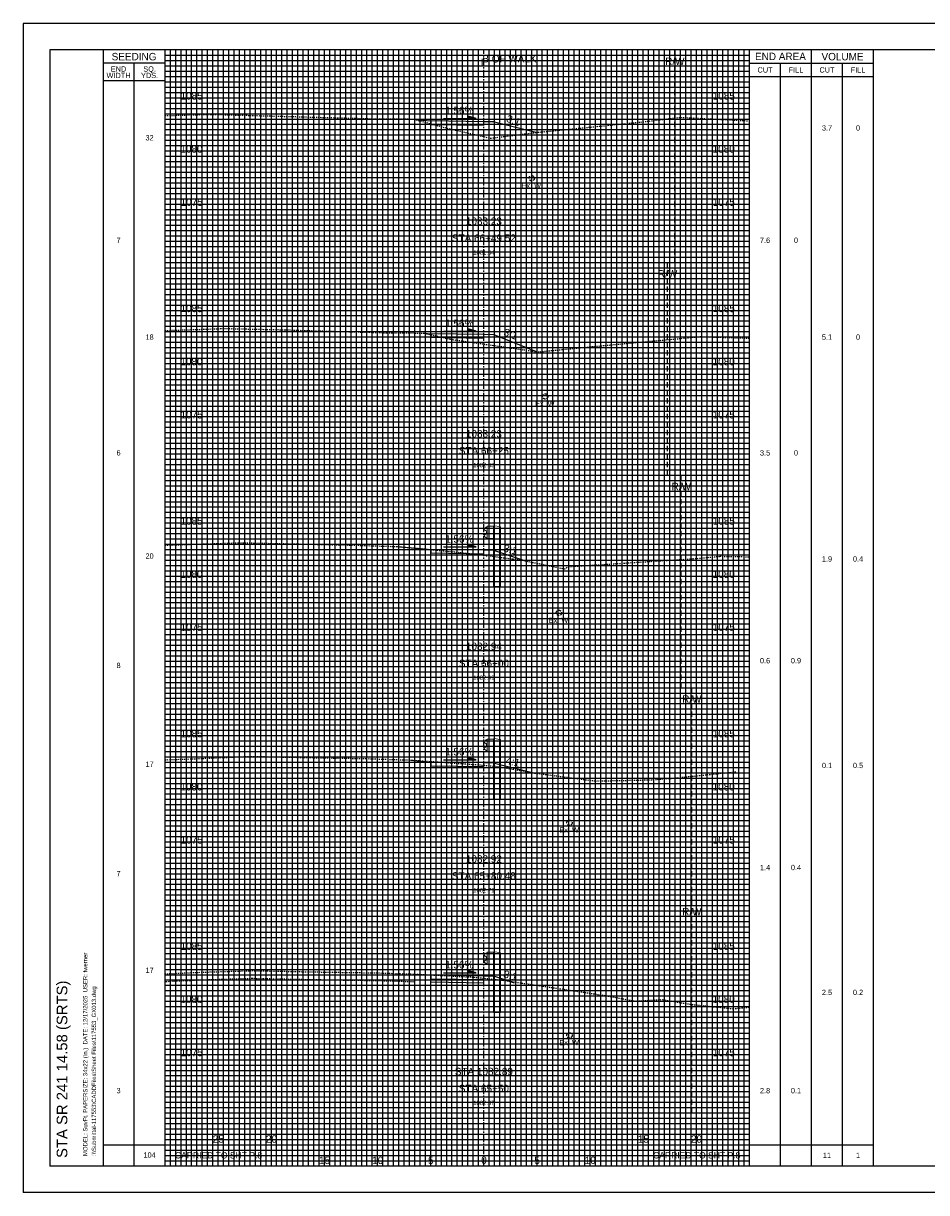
# Model space of a CAD drawing. Header units: feet. Extents: x 874 to 1064, y -33158 to 250.
# Tile 1 of 3: x 894 to 979, y 140 to 250. Entities that reach past the tile are written whole.
import ezdxf
from ezdxf.enums import TextEntityAlignment as Align

# ---------------------------------------------------------------- set-up
doc = ezdxf.new("R2010")
doc.units = ezdxf.units.FT
doc.header["$MEASUREMENT"] = 0
for name, pattern in [('CENTER2', [1.125, 0.75, -0.125, 0.125, -0.125]), ('DASHED', [0.75, 0.5, -0.25]), ('DASHED2', [0.375, 0.25, -0.125]), ('DGN Style 4', [0.027369, 0.013684, -0.006842, 0, -0.006842]), ('OhDOT_USTN2', [0.11, 0.069, -0.041]), ('waterex', [0])]:
    doc.linetypes.add(name, pattern=pattern)
for name, color, linetype in [('CL_P_Construction', 7, 'DGN Style 4'), ('RD_P_Cells', 7, 'Continuous'), ('SH_Border', 7, 'Continuous'), ('SH_Data', 7, 'Continuous'), ('SH_Text', 7, 'Continuous'), ('UT_X_Water', 133, 'waterex'), ('XS_P_Annotation', 7, 'Continuous'), ('XS_P_Finished_Grade', 3, 'Continuous'), ('XS_P_Pavt_Surface', 251, 'Continuous'), ('XS_P_Subgrade', 4, 'Continuous'), ('XS_P_Text_Info', 7, 'Continuous'), ('XS_X_Ground_Line', 3, 'OhDOT_USTN2')]:
    doc.layers.add(name, color=color, linetype=linetype)
doc.layers.add('RW_X_Right_of_Way', color=7, linetype='Continuous', lineweight=25)
doc.layers.add('SH_Major_Grid_Line', color=254, linetype='Continuous', transparency=0.3)
doc.layers.add('SH_Minor_Grid_Line', color=252, linetype='Continuous', transparency=0.5)
doc.styles.add('OHDOTSymbols', font='arial.ttf')
doc.styles.add('Slanted-Normal', font='font31.shx', dxfattribs={"height": 0.12})
doc.styles.get("Standard").update_dxf_attribs({"font": 'arial.ttf'})
doc.styles.add('Straight-Normal', font='font30.shx', dxfattribs={"height": 0.1})

# ---------------------------------------------------------------- blocks, each defined once
blk = doc.blocks.new('GRRT')
at = {"layer": 'Defpoints', "color": 97, "linetype": 'Continuous', "lineweight": 30}
blk.add_point((0, 0), dxfattribs=at)
at = {"layer": 'RD_P_Cells', "color": 97, "linetype": 'Continuous', "lineweight": 13}
for p, q in [((0.31, 1.08), (0.31, 2.25)), ((0.31, 2.25), (0.89, 2.25)), ((0.89, 2.25), (0.97, 2.29)), ((0.89, -0.16), (0.89, 2.25)), ((0.97, 2.29), (1.51, 2.21)), ((1.51, 2.21), (1.56, 2.19)), ((1.56, -0.16), (1.56, 2.19)), ((0.31, 1.08), (0.89, 1.08)), ((0.89, -3.42), (0.89, -0.16)), ((1.56, -3.42), (1.56, -0.16)), ((0.89, -3.42), (1.56, -3.42))]:
    blk.add_line(p, q, dxfattribs=at)
at = {"layer": 'RD_P_Cells', "color": 97, "linetype": 'Continuous', "lineweight": 13, "flags": 128}
blk.add_lwpolyline([(0.31, 1.16), (0.22, 1.17), (0.06, 1.29), (0.06, 1.29, -0.51949), (0.06, 1.41), (0.06, 1.41), (0.26, 1.56), (0.26, 1.56, 0.244874), (0.3, 1.62), (0.3, 1.62), (0.3, 1.67), (0.3, 1.71), (0.3, 1.71, 0.244874), (0.26, 1.78), (0.26, 1.78), (0.06, 1.92), (0.06, 1.92, -0.51949), (0.06, 2.05), (0.06, 2.05), (0.22, 2.16), (0.31, 2.18)], format="xyb", dxfattribs=at)
for points in [[(0.29, 1.7), (0.29, 1.64), (0.26, 1.64), (0.26, 1.7), (0.29, 1.7)], [(0.29, 1.73), (0.29, 1.61), (0.3, 1.61), (0.3, 1.73), (0.29, 1.73)]]:
    blk.add_lwpolyline(points, close=True, dxfattribs=at)

msp = doc.modelspace()

# ---------------------------------------------------------------- linework, layer by layer
at = {"layer": 'CL_P_Construction', "linetype": 'CENTER2'}
msp.add_line((937.61, 142.94), (937.61, 247.94), dxfattribs=at)
at = {"layer": 'RW_X_Right_of_Way', "linetype": 'DASHED'}
for p, q in [((955.58, 227.94), (955.58, 247.94)), ((954.9, 207.94), (954.9, 227.94)), ((956.19, 187.94), (956.19, 207.94)), ((957.18, 167.94), (957.18, 187.94)), ((957.18, 147.94), (957.18, 167.94))]:
    msp.add_line(p, q, dxfattribs=at)
at = {"layer": 'SH_Border'}
for p, q in [((1064.27, 250.44), (894.27, 250.44)), ((894.27, 250.44), (894.27, 140.44)), ((1061.77, 247.94), (896.77, 247.94)), ((896.77, 247.94), (896.77, 142.94)), ((901.77, 247.94), (901.77, 142.94)), ((1061.77, 142.94), (896.77, 142.94)), ((1064.27, 140.44), (894.27, 140.44))]:
    msp.add_line(p, q, dxfattribs=at)
at = {"layer": 'SH_Data', "color": 7, "linetype": 'Continuous'}
for p, q in [((907.61, 142.94), (907.61, 247.94)), ((962.61, 142.94), (962.61, 247.94)), ((968.44, 142.94), (968.44, 247.94)), ((974.27, 142.94), (974.27, 247.94)), ((907.61, 246.69), (901.77, 246.69)), ((904.69, 142.94), (904.69, 246.69)), ((962.61, 246.69), (974.27, 246.69)), ((965.52, 142.94), (965.52, 246.69)), ((971.36, 142.94), (971.36, 246.69)), ((962.61, 245.44), (974.27, 245.44)), ((907.61, 245.02), (901.77, 245.02)), ((901.77, 144.94), (907.61, 144.94)), ((907.61, 144.94), (917.61, 144.94)), ((917.61, 142.94), (917.61, 144.94)), ((952.61, 144.94), (962.61, 144.94)), ((962.61, 144.94), (974.27, 144.94))]:
    msp.add_line(p, q, dxfattribs=at)
msp.add_lwpolyline([(952.61, 142.94), (952.61, 144.94)], dxfattribs=at)
at = {"layer": 'SH_Major_Grid_Line', "color": 254, "linetype": 'Continuous'}
for p, q in [((912.61, 142.94), (912.61, 247.94)), ((917.61, 142.94), (917.61, 247.94)), ((922.61, 142.94), (922.61, 247.94)), ((927.61, 142.94), (927.61, 247.94)), ((932.61, 142.94), (932.61, 247.94)), ((942.61, 142.94), (942.61, 247.94)), ((947.61, 142.94), (947.61, 247.94)), ((952.61, 142.94), (952.61, 247.94)), ((957.61, 142.94), (957.61, 247.94)), ((907.61, 242.94), (962.61, 242.94)), ((907.61, 237.94), (962.61, 237.94)), ((907.61, 232.94), (962.61, 232.94)), ((907.61, 227.94), (962.61, 227.94)), ((907.61, 222.94), (962.61, 222.94)), ((907.61, 217.94), (962.61, 217.94)), ((907.61, 212.94), (962.61, 212.94)), ((907.61, 207.94), (962.61, 207.94)), ((907.61, 202.94), (962.61, 202.94)), ((907.61, 197.94), (962.61, 197.94)), ((907.61, 192.94), (962.61, 192.94)), ((907.61, 187.94), (962.61, 187.94)), ((907.61, 182.94), (962.61, 182.94)), ((907.61, 177.94), (962.61, 177.94)), ((907.61, 172.94), (962.61, 172.94)), ((907.61, 167.94), (962.61, 167.94)), ((907.61, 162.94), (962.61, 162.94)), ((907.61, 157.94), (962.61, 157.94)), ((907.61, 152.94), (962.61, 152.94)), ((907.61, 147.94), (962.61, 147.94))]:
    msp.add_line(p, q, dxfattribs=at)
at = {"layer": 'SH_Minor_Grid_Line', "color": 252, "linetype": 'Continuous'}
for p, q in [((908.11, 142.94), (908.11, 247.94)), ((908.61, 142.94), (908.61, 247.94)), ((909.11, 142.94), (909.11, 247.94)), ((909.61, 142.94), (909.61, 247.94)), ((910.11, 142.94), (910.11, 247.94)), ((910.61, 142.94), (910.61, 247.94)), ((911.11, 142.94), (911.11, 247.94)), ((911.61, 142.94), (911.61, 247.94)), ((912.11, 142.94), (912.11, 247.94)), ((913.11, 142.94), (913.11, 247.94)), ((913.61, 142.94), (913.61, 247.94)), ((914.11, 142.94), (914.11, 247.94)), ((914.61, 142.94), (914.61, 247.94)), ((915.11, 142.94), (915.11, 247.94)), ((915.61, 142.94), (915.61, 247.94)), ((916.11, 142.94), (916.11, 247.94)), ((916.61, 142.94), (916.61, 247.94)), ((917.11, 142.94), (917.11, 247.94)), ((918.11, 142.94), (918.11, 247.94)), ((918.61, 142.94), (918.61, 247.94)), ((919.11, 142.94), (919.11, 247.94)), ((919.61, 142.94), (919.61, 247.94)), ((920.11, 142.94), (920.11, 247.94)), ((920.61, 142.94), (920.61, 247.94)), ((921.11, 142.94), (921.11, 247.94)), ((921.61, 142.94), (921.61, 247.94)), ((922.11, 142.94), (922.11, 247.94)), ((923.11, 142.94), (923.11, 247.94)), ((923.61, 142.94), (923.61, 247.94)), ((924.11, 142.94), (924.11, 247.94)), ((924.61, 142.94), (924.61, 247.94)), ((925.11, 142.94), (925.11, 247.94)), ((925.61, 142.94), (925.61, 247.94)), ((926.11, 142.94), (926.11, 247.94)), ((926.61, 142.94), (926.61, 247.94)), ((927.11, 142.94), (927.11, 247.94)), ((928.11, 142.94), (928.11, 247.94)), ((928.61, 142.94), (928.61, 247.94)), ((929.11, 142.94), (929.11, 247.94)), ((929.61, 142.94), (929.61, 247.94)), ((930.11, 142.94), (930.11, 247.94)), ((930.61, 142.94), (930.61, 247.94)), ((931.11, 142.94), (931.11, 247.94)), ((931.61, 142.94), (931.61, 247.94)), ((932.11, 142.94), (932.11, 247.94)), ((933.11, 142.94), (933.11, 247.94)), ((933.61, 142.94), (933.61, 247.94)), ((934.11, 142.94), (934.11, 247.94)), ((934.61, 142.94), (934.61, 247.94)), ((935.11, 142.94), (935.11, 247.94)), ((935.61, 142.94), (935.61, 247.94)), ((936.11, 142.94), (936.11, 247.94)), ((936.61, 142.94), (936.61, 247.94)), ((937.11, 142.94), (937.11, 247.94)), ((938.11, 142.94), (938.11, 247.94)), ((938.61, 142.94), (938.61, 247.94)), ((939.11, 142.94), (939.11, 247.94)), ((939.61, 142.94), (939.61, 247.94)), ((940.11, 142.94), (940.11, 247.94)), ((940.61, 142.94), (940.61, 247.94)), ((941.11, 142.94), (941.11, 247.94)), ((941.61, 142.94), (941.61, 247.94)), ((942.11, 142.94), (942.11, 247.94)), ((943.11, 142.94), (943.11, 247.94)), ((943.61, 142.94), (943.61, 247.94)), ((944.11, 142.94), (944.11, 247.94)), ((944.61, 142.94), (944.61, 247.94)), ((945.11, 142.94), (945.11, 247.94)), ((945.61, 142.94), (945.61, 247.94)), ((946.11, 142.94), (946.11, 247.94)), ((946.61, 142.94), (946.61, 247.94)), ((947.11, 142.94), (947.11, 247.94)), ((948.11, 142.94), (948.11, 247.94)), ((948.61, 142.94), (948.61, 247.94)), ((949.11, 142.94), (949.11, 247.94)), ((949.61, 142.94), (949.61, 247.94)), ((950.11, 142.94), (950.11, 247.94)), ((950.61, 142.94), (950.61, 247.94)), ((951.11, 142.94), (951.11, 247.94)), ((951.61, 142.94), (951.61, 247.94)), ((952.11, 142.94), (952.11, 247.94)), ((953.11, 142.94), (953.11, 247.94)), ((953.61, 142.94), (953.61, 247.94)), ((954.11, 142.94), (954.11, 247.94)), ((954.61, 142.94), (954.61, 247.94)), ((955.11, 142.94), (955.11, 247.94)), ((955.61, 142.94), (955.61, 247.94)), ((956.11, 142.94), (956.11, 247.94)), ((956.61, 142.94), (956.61, 247.94)), ((957.11, 142.94), (957.11, 247.94)), ((958.11, 142.94), (958.11, 247.94)), ((958.61, 142.94), (958.61, 247.94)), ((959.11, 142.94), (959.11, 247.94)), ((959.61, 142.94), (959.61, 247.94)), ((960.11, 142.94), (960.11, 247.94)), ((960.61, 142.94), (960.61, 247.94)), ((961.11, 142.94), (961.11, 247.94)), ((961.61, 142.94), (961.61, 247.94)), ((962.11, 142.94), (962.11, 247.94)), ((907.61, 247.44), (962.61, 247.44)), ((907.61, 246.94), (962.61, 246.94)), ((907.61, 246.44), (962.61, 246.44)), ((907.61, 245.94), (962.61, 245.94)), ((907.61, 245.44), (962.61, 245.44)), ((907.61, 244.94), (962.61, 244.94)), ((907.61, 244.44), (962.61, 244.44)), ((907.61, 243.94), (962.61, 243.94)), ((907.61, 243.44), (962.61, 243.44)), ((907.61, 242.44), (962.61, 242.44)), ((907.61, 241.94), (962.61, 241.94)), ((907.61, 241.44), (962.61, 241.44)), ((907.61, 240.94), (962.61, 240.94)), ((907.61, 240.44), (962.61, 240.44)), ((907.61, 239.94), (962.61, 239.94)), ((907.61, 239.44), (962.61, 239.44)), ((907.61, 238.94), (962.61, 238.94)), ((907.61, 238.44), (962.61, 238.44)), ((907.61, 237.44), (962.61, 237.44)), ((907.61, 236.94), (962.61, 236.94)), ((907.61, 236.44), (962.61, 236.44)), ((907.61, 235.94), (962.61, 235.94)), ((907.61, 235.44), (962.61, 235.44)), ((907.61, 234.94), (962.61, 234.94)), ((907.61, 234.44), (962.61, 234.44)), ((907.61, 233.94), (962.61, 233.94)), ((907.61, 233.44), (962.61, 233.44)), ((907.61, 232.44), (962.61, 232.44)), ((907.61, 231.94), (962.61, 231.94)), ((907.61, 231.44), (962.61, 231.44)), ((907.61, 230.94), (962.61, 230.94)), ((907.61, 230.44), (962.61, 230.44)), ((907.61, 229.94), (962.61, 229.94)), ((907.61, 229.44), (962.61, 229.44)), ((907.61, 228.94), (962.61, 228.94)), ((907.61, 228.44), (962.61, 228.44)), ((907.61, 227.44), (962.61, 227.44)), ((907.61, 226.94), (962.61, 226.94)), ((907.61, 226.44), (962.61, 226.44)), ((907.61, 225.94), (962.61, 225.94)), ((907.61, 225.44), (962.61, 225.44)), ((907.61, 224.94), (962.61, 224.94)), ((907.61, 224.44), (962.61, 224.44)), ((907.61, 223.94), (962.61, 223.94)), ((907.61, 223.44), (962.61, 223.44)), ((907.61, 222.44), (962.61, 222.44)), ((907.61, 221.94), (962.61, 221.94)), ((907.61, 221.44), (962.61, 221.44)), ((907.61, 220.94), (962.61, 220.94)), ((907.61, 220.44), (962.61, 220.44)), ((907.61, 219.94), (962.61, 219.94)), ((907.61, 219.44), (962.61, 219.44)), ((907.61, 218.94), (962.61, 218.94)), ((907.61, 218.44), (962.61, 218.44)), ((907.61, 217.44), (962.61, 217.44)), ((907.61, 216.94), (962.61, 216.94)), ((907.61, 216.44), (962.61, 216.44)), ((907.61, 215.94), (962.61, 215.94)), ((907.61, 215.44), (962.61, 215.44)), ((907.61, 214.94), (962.61, 214.94)), ((907.61, 214.44), (962.61, 214.44)), ((907.61, 213.94), (962.61, 213.94)), ((907.61, 213.44), (962.61, 213.44)), ((907.61, 212.44), (962.61, 212.44)), ((907.61, 211.94), (962.61, 211.94)), ((907.61, 211.44), (962.61, 211.44)), ((907.61, 210.94), (962.61, 210.94)), ((907.61, 210.44), (962.61, 210.44)), ((907.61, 209.94), (962.61, 209.94)), ((907.61, 209.44), (962.61, 209.44)), ((907.61, 208.94), (962.61, 208.94)), ((907.61, 208.44), (962.61, 208.44)), ((907.61, 207.44), (962.61, 207.44)), ((907.61, 206.94), (962.61, 206.94)), ((907.61, 206.44), (962.61, 206.44)), ((907.61, 205.94), (962.61, 205.94)), ((907.61, 205.44), (962.61, 205.44)), ((907.61, 204.94), (962.61, 204.94)), ((907.61, 204.44), (962.61, 204.44)), ((907.61, 203.94), (962.61, 203.94)), ((907.61, 203.44), (962.61, 203.44)), ((907.61, 202.44), (962.61, 202.44)), ((907.61, 201.94), (962.61, 201.94)), ((907.61, 201.44), (962.61, 201.44)), ((907.61, 200.94), (962.61, 200.94)), ((907.61, 200.44), (962.61, 200.44)), ((907.61, 199.94), (962.61, 199.94)), ((907.61, 199.44), (962.61, 199.44)), ((907.61, 198.94), (962.61, 198.94)), ((907.61, 198.44), (962.61, 198.44)), ((907.61, 197.44), (962.61, 197.44)), ((907.61, 196.94), (962.61, 196.94)), ((907.61, 196.44), (962.61, 196.44)), ((907.61, 195.94), (962.61, 195.94)), ((907.61, 195.44), (962.61, 195.44)), ((907.61, 194.94), (962.61, 194.94)), ((907.61, 194.44), (962.61, 194.44)), ((907.61, 193.94), (962.61, 193.94)), ((907.61, 193.44), (962.61, 193.44)), ((907.61, 192.44), (962.61, 192.44)), ((907.61, 191.94), (962.61, 191.94)), ((907.61, 191.44), (962.61, 191.44)), ((907.61, 190.94), (962.61, 190.94)), ((907.61, 190.44), (962.61, 190.44)), ((907.61, 189.94), (962.61, 189.94)), ((907.61, 189.44), (962.61, 189.44)), ((907.61, 188.94), (962.61, 188.94)), ((907.61, 188.44), (962.61, 188.44)), ((907.61, 187.44), (962.61, 187.44)), ((907.61, 186.94), (962.61, 186.94)), ((907.61, 186.44), (962.61, 186.44)), ((907.61, 185.94), (962.61, 185.94)), ((907.61, 185.44), (962.61, 185.44)), ((907.61, 184.94), (962.61, 184.94)), ((907.61, 184.44), (962.61, 184.44)), ((907.61, 183.94), (962.61, 183.94)), ((907.61, 183.44), (962.61, 183.44)), ((907.61, 182.44), (962.61, 182.44)), ((907.61, 181.94), (962.61, 181.94)), ((907.61, 181.44), (962.61, 181.44)), ((907.61, 180.94), (962.61, 180.94)), ((907.61, 180.44), (962.61, 180.44)), ((907.61, 179.94), (962.61, 179.94)), ((907.61, 179.44), (962.61, 179.44)), ((907.61, 178.94), (962.61, 178.94)), ((907.61, 178.44), (962.61, 178.44)), ((907.61, 177.44), (962.61, 177.44)), ((907.61, 176.94), (962.61, 176.94)), ((907.61, 176.44), (962.61, 176.44)), ((907.61, 175.94), (962.61, 175.94)), ((907.61, 175.44), (962.61, 175.44)), ((907.61, 174.94), (962.61, 174.94)), ((907.61, 174.44), (962.61, 174.44)), ((907.61, 173.94), (962.61, 173.94)), ((907.61, 173.44), (962.61, 173.44)), ((907.61, 172.44), (962.61, 172.44)), ((907.61, 171.94), (962.61, 171.94)), ((907.61, 171.44), (962.61, 171.44)), ((907.61, 170.94), (962.61, 170.94)), ((907.61, 170.44), (962.61, 170.44)), ((907.61, 169.94), (962.61, 169.94)), ((907.61, 169.44), (962.61, 169.44)), ((907.61, 168.94), (962.61, 168.94)), ((907.61, 168.44), (962.61, 168.44)), ((907.61, 167.44), (962.61, 167.44)), ((907.61, 166.94), (962.61, 166.94)), ((907.61, 166.44), (962.61, 166.44)), ((907.61, 165.94), (962.61, 165.94)), ((907.61, 165.44), (962.61, 165.44)), ((907.61, 164.94), (962.61, 164.94)), ((907.61, 164.44), (962.61, 164.44)), ((907.61, 163.94), (962.61, 163.94)), ((907.61, 163.44), (962.61, 163.44)), ((907.61, 162.44), (962.61, 162.44)), ((907.61, 161.94), (962.61, 161.94)), ((907.61, 161.44), (962.61, 161.44)), ((907.61, 160.94), (962.61, 160.94)), ((907.61, 160.44), (962.61, 160.44)), ((907.61, 159.94), (962.61, 159.94)), ((907.61, 159.44), (962.61, 159.44)), ((907.61, 158.94), (962.61, 158.94)), ((907.61, 158.44), (962.61, 158.44)), ((907.61, 157.44), (962.61, 157.44)), ((907.61, 156.94), (962.61, 156.94)), ((907.61, 156.44), (962.61, 156.44)), ((907.61, 155.94), (962.61, 155.94)), ((907.61, 155.44), (962.61, 155.44)), ((907.61, 154.94), (962.61, 154.94)), ((907.61, 154.44), (962.61, 154.44)), ((907.61, 153.94), (962.61, 153.94)), ((907.61, 153.44), (962.61, 153.44)), ((907.61, 152.44), (962.61, 152.44)), ((907.61, 151.94), (962.61, 151.94)), ((907.61, 151.44), (962.61, 151.44)), ((907.61, 150.94), (962.61, 150.94)), ((907.61, 150.44), (962.61, 150.44)), ((907.61, 149.94), (962.61, 149.94)), ((907.61, 149.44), (962.61, 149.44)), ((907.61, 148.94), (962.61, 148.94)), ((907.61, 148.44), (962.61, 148.44)), ((907.61, 147.44), (962.61, 147.44)), ((907.61, 146.94), (962.61, 146.94)), ((907.61, 146.44), (962.61, 146.44)), ((907.61, 145.94), (962.61, 145.94)), ((907.61, 145.44), (962.61, 145.44)), ((907.61, 144.94), (962.61, 144.94)), ((907.61, 144.44), (962.61, 144.44)), ((907.61, 143.94), (962.61, 143.94)), ((907.61, 143.44), (962.61, 143.44))]:
    msp.add_line(p, q, dxfattribs=at)
at = {"layer": 'UT_X_Water', "linetype": 'DASHED2'}
for centre in [(942.11, 235.87), (943.38, 215.34), (944.67, 194.98), (945.67, 175.23), (945.67, 155.23)]:
    msp.add_circle(centre, 0.25, dxfattribs=at)
at = {"layer": 'XS_P_Annotation', "color": 7, "linetype": 'Continuous', "lineweight": -3}
for p, q in [((933.82, 241.49), (936.88, 241.49)), ((936.88, 241.49), (936.12, 241.71)), ((936.12, 241.71), (936.12, 241.49)), ((933.82, 221.47), (936.88, 221.47)), ((936.88, 221.47), (936.12, 221.69)), ((936.12, 221.69), (936.12, 221.47)), ((936.88, 201.18), (936.12, 201.4)), ((936.12, 201.4), (936.12, 201.18)), ((933.82, 201.18), (936.88, 201.18)), ((933.82, 181.16), (936.88, 181.16)), ((936.88, 181.16), (936.12, 181.38)), ((936.12, 181.38), (936.12, 181.16)), ((933.82, 161.12), (936.88, 161.12)), ((936.88, 161.12), (936.12, 161.34)), ((936.12, 161.34), (936.12, 161.12))]:
    msp.add_line(p, q, dxfattribs=at)
for points in [[(936.88, 241.49), (936.12, 241.49), (936.12, 241.71)], [(936.88, 221.47), (936.12, 221.47), (936.12, 221.69)], [(936.88, 201.18), (936.12, 201.18), (936.12, 201.4)], [(936.88, 181.16), (936.12, 181.16), (936.12, 181.38)], [(936.88, 161.12), (936.12, 161.12), (936.12, 161.34)]]:
    msp.add_solid(points, dxfattribs=at)
at = {"layer": 'XS_P_Finished_Grade'}
for p, q in [((931.05, 241.41), (932.61, 241.26)), ((938.61, 241.17), (937.61, 241.19)), ((938.61, 241.17), (942.61, 240.18)), ((932.03, 221.28), (932.61, 221.24)), ((938.61, 221.15), (937.61, 221.17)), ((938.61, 221.15), (942.61, 219.54)), ((929.38, 201.22), (932.61, 200.95)), ((938.61, 200.86), (937.61, 200.88)), ((938.61, 200.86), (941.71, 199.82)), ((930.7, 181.13), (932.61, 180.93)), ((938.61, 180.84), (937.61, 180.86)), ((938.61, 180.84), (942.4, 179.91)), ((931.09, 161), (932.61, 160.89)), ((938.61, 160.8), (937.61, 160.81)), ((938.61, 160.8), (940.47, 160.18))]:
    msp.add_line(p, q, dxfattribs=at)
at = {"layer": 'XS_P_Pavt_Surface'}
for points in [[(937.61, 241.19), (932.61, 241.26), (932.61, 240.93), (937.61, 240.85)], [(937.61, 221.17), (932.61, 221.24), (932.61, 220.91), (937.61, 220.83)], [(937.61, 200.88), (932.61, 200.95), (932.61, 200.62), (937.61, 200.54)], [(937.61, 180.86), (932.61, 180.93), (932.61, 180.6), (937.61, 180.52)], [(937.61, 160.81), (932.61, 160.89), (932.61, 160.56), (937.61, 160.48)]]:
    msp.add_lwpolyline(points, close=True, dxfattribs=at)
at = {"layer": 'XS_P_Subgrade'}
msp.add_lwpolyline([(932.61, 160.26), (937.61, 160.18), (937.61, 160.51)], dxfattribs=at)
at = {"layer": 'XS_X_Ground_Line'}
msp.add_line((931.09, 161), (931.09, 160.25), dxfattribs=at)
for points in [[(907.61, 241.76), (911.93, 241.88), (912.62, 241.86), (927.37, 241.46), (929.77, 241.45), (930.37, 241.46), (931.05, 241.41), (933.94, 240.63), (937.61, 239.78), (938.24, 239.63), (942.49, 240.17), (952.18, 241.13), (956.12, 241.6), (962.33, 241.28), (962.61, 241.27)], [(907.61, 221.54), (913.19, 221.73), (918.91, 221.61), (920.97, 221.54), (928.5, 221.33), (930.5, 221.32), (932.02, 221.29), (934.47, 220.72), (937.61, 220.27), (942.71, 219.53), (947.82, 220.03), (958.02, 220.97), (960.09, 220.9), (962.61, 220.82)], [(907.61, 201.34), (913.81, 201.55), (914.51, 201.58), (924.96, 201.36), (929.38, 201.22), (931.4, 201.06), (937.61, 200.43), (937.83, 200.36), (938.2, 200.33), (939.23, 200.19), (940.34, 200.06), (941.01, 199.97), (945.19, 199.12), (945.57, 199.33), (945.57, 199.33), (945.57, 199.33), (957.29, 200.07), (959.83, 200.3), (962.61, 200.26)], [(907.61, 181.16), (909.56, 181.22), (915.68, 181.48), (921.23, 181.36), (926.53, 181.27), (930.81, 181.13), (937.61, 180.65), (938.94, 180.52), (942.4, 179.91), (948.11, 179.16), (953.35, 179.27), (955.24, 179.41), (961.37, 180.03)], [(907.61, 161.02), (910.79, 161.16), (912.61, 161.22), (915.8, 161.32), (921.09, 161.21), (927.88, 161.1), (931.09, 161), (936.48, 160.72), (939.4, 160.42), (939.4, 160.42), (949.11, 158.97), (951.79, 158.46), (954.4, 158.6), (957.21, 158.13), (961.07, 157.74), (962.61, 157.89)], [(931.09, 160.25), (927.88, 160.35), (921.09, 160.46), (915.8, 160.57), (912.61, 160.47), (910.79, 160.41), (907.61, 160.27)]]:
    msp.add_lwpolyline(points, dxfattribs=at)

# ---------------------------------------------------------------- block references
at = {"layer": 'XS_P_Subgrade'}
for p in [(937.61, 200.88), (937.61, 180.86), (937.61, 160.81)]:
    msp.add_blockref('GRRT', p, dxfattribs=at)

# ---------------------------------------------------------------- texts
at = {"layer": 'SH_Data', "color": 7, "linetype": 'Continuous', "style": 'Straight-Normal'}
for s, height, p in [('SEEDING', 0.7, (904.69, 247.31)), ('END AREA', 0.7, (965.52, 247.33)), ('VOLUME', 0.7, (971.36, 247.31)), ('CUT', 0.5, (964.07, 246.06)), ('FILL', 0.5, (966.98, 246.06)), ('CUT', 0.5, (969.9, 246.06)), ('FILL', 0.5, (972.82, 246.06)), ('CARRIED TO SHT P.8', 0.6, (912.64, 143.95)), ('CARRIED TO SHT P.8', 0.6, (957.64, 143.95))]:
    msp.add_text(s, height=height, dxfattribs=at).set_placement(p, align=Align.MIDDLE_CENTER)
at = {"layer": 'SH_Data', "linetype": 'Continuous'}
for s, p in [('MODEL: SuvFt. PAPERSIZE: 34x22 (In.)  DATE: 12/17/2025  USER: fwerner', (900.3, 143.88)), (':\\\\Submittal-117553\\CADDFiles\\Sheet Files\\117553_GX013.dwg', (901.11, 143.88))]:
    msp.add_text(s, height=0.4, rotation=90, dxfattribs=at).set_placement(p)
at = {"layer": 'SH_Data', "color": 7, "linetype": 'Continuous', "char_height": 0.7, "attachment_point": 5, "line_spacing_factor": 0.728571, "style": 'Straight-Normal'}
for s, insert in [('\\H0.714286x;END\\PWIDTH', (903.23, 245.84)), ('\\H0.714286x;SQ.\\PYDS.', (906.15, 245.84)), ('{\\H0.71429x;32}', (906.15, 239.67)), ('{\\H0.71429x;3.7}', (969.9, 240.6)), ('{\\H0.71429x;0}', (972.82, 240.6)), ('{\\H0.71429x;7}', (903.23, 230.03)), ('{\\H0.71429x;7.6}', (964.07, 230.03)), ('{\\H0.71429x;0}', (966.98, 230.03)), ('{\\H0.71429x;18}', (906.15, 220.92)), ('{\\H0.71429x;5.1}', (969.9, 220.92)), ('{\\H0.71429x;0}', (972.82, 220.92)), ('{\\H0.71429x;6}', (903.23, 210.03)), ('{\\H0.71429x;3.5}', (964.07, 210.03)), ('{\\H0.71429x;0}', (966.98, 210.03)), ('{\\H0.71429x;20}', (906.15, 200.32)), ('{\\H0.71429x;1.9}', (969.9, 200.05)), ('{\\H0.71429x;0.4}', (972.82, 200.05)), ('{\\H0.71429x;0.6}', (964.07, 190.48)), ('{\\H0.71429x;0.9}', (966.98, 190.48)), ('{\\H0.71429x;8}', (903.23, 190.03)), ('{\\H0.71429x;17}', (906.15, 180.74)), ('{\\H0.71429x;0.1}', (969.9, 180.62)), ('{\\H0.71429x;0.5}', (972.82, 180.62)), ('{\\H0.71429x;7}', (903.23, 170.45)), ('{\\H0.71429x;1.4}', (964.07, 171.02)), ('{\\H0.71429x;0.4}', (966.98, 171.02)), ('{\\H0.71429x;17}', (906.15, 161.35)), ('{\\H0.71429x;2.5}', (969.9, 159.27)), ('{\\H0.71429x;0.2}', (972.82, 159.27)), ('{\\H0.71429x;3}', (903.23, 150.03)), ('{\\H0.71429x;2.8}', (964.07, 150.03)), ('{\\H0.71429x;0.1}', (966.98, 150.03)), ('{\\H0.71429x;104}', (906.15, 143.97)), ('{\\H0.71429x;11}', (969.9, 143.94)), ('{\\H0.71429x;1}', (972.82, 143.94))]:
    msp.add_mtext(s, dxfattribs=dict(at, insert=insert))
at = {"layer": 'SH_Text', "linetype": 'Continuous', "style": 'OHDOTSymbols'}
msp.add_text('STA SR 241 14.58 (SRTS)', height=1, rotation=90, dxfattribs=at).set_placement((897.41, 152.04), align=Align.TOP_CENTER)
at = {"layer": 'UT_X_Water', "char_height": 0.5, "width": 4.9877, "attachment_point": 1, "style": 'Straight-Normal'}
for insert in [(941.15, 235.43), (942.42, 214.91), (943.71, 194.54), (944.71, 174.79), (944.71, 154.8)]:
    msp.add_mtext('Ex. W', dxfattribs=dict(at, insert=insert))
at = {"layer": 'XS_P_Annotation', "color": 7, "linetype": 'Continuous', "lineweight": -3, "attachment_point": 5, "style": 'Slanted-Normal'}
for s, insert, char_height in [('1.56%', (935.29, 242.24), 0.7), ('1083.23', (937.61, 231.82), 0.7), ('1081.84', (937.61, 228.88), 0.4), ('1.56%', (935.29, 222.22), 0.7), ('1083.23', (937.61, 211.82), 0.7), ('1082.33', (937.61, 208.88), 0.4), ('1.56%', (935.29, 201.93), 0.7), ('1082.94', (937.61, 191.82), 0.7), ('1082.49', (937.61, 188.88), 0.4), ('1.56%', (935.29, 181.91), 0.7), ('1082.92', (937.61, 171.82), 0.7), ('1082.71', (937.61, 168.88), 0.4), ('1.56%', (935.29, 161.87), 0.7), ('STA 1082.89', (937.61, 151.82), 0.7), ('1082.67', (937.61, 148.88), 0.4)]:
    msp.add_mtext(s, dxfattribs=dict(at, insert=insert, char_height=char_height))
at = {"layer": 'XS_P_Annotation', "color": 7, "linetype": 'Continuous', "lineweight": -3, "char_height": 0.7, "attachment_point": 5, "style": 'Slanted-Normal'}
for insert, rotation in [((940.39, 241.31), 340.0861), ((940.14, 221.2), 340.0861), ((940.12, 200.93), 344.8679), ((940.12, 160.86), 344.8679)]:
    msp.add_mtext('3:1', dxfattribs=dict(at, insert=insert, rotation=rotation))
at = {"layer": 'XS_P_Annotation', "color": 7, "linetype": 'Continuous', "lineweight": -3, "insert": (940.35, 180.98), "char_height": 0.7, "width": 1.2222, "attachment_point": 5, "rotation": 346.7788, "style": 'Slanted-Normal'}
msp.add_mtext('4:1', dxfattribs=at)
at = {"layer": 'XS_P_Text_Info', "color": 7, "linetype": 'Continuous', "lineweight": -3, "char_height": 0.7, "attachment_point": 8, "style": 'Slanted-Normal'}
for s, insert in [('B OF WALK', (940.02, 246.75)), ('L', (937.58, 246.42)), ('R/W', (955.58, 246.51)), ('1085', (910.1, 243.26)), ('1085', (960.19, 243.26)), ('1080', (910.09, 238.26)), ('1080', (960.18, 238.26)), ('1075', (910.11, 233.26)), ('1075', (960.19, 233.26)), ('R/W', (954.9, 226.51)), ('1085', (910.1, 223.26)), ('1085', (960.19, 223.26)), ('1080', (910.09, 218.26)), ('1080', (960.18, 218.26)), ('1075', (910.11, 213.26)), ('1075', (960.19, 213.26)), ('R/W', (956.19, 206.51)), ('1085', (910.1, 203.26)), ('1085', (960.19, 203.26)), ('1080', (910.09, 198.26)), ('1080', (960.18, 198.26)), ('1075', (910.11, 193.26)), ('1075', (960.19, 193.26)), ('STA 66+00', (937.61, 189.87)), ('R/W', (957.18, 186.51)), ('1085', (910.1, 183.26)), ('1085', (960.19, 183.26)), ('1080', (910.09, 178.26)), ('1080', (960.18, 178.26)), ('1075', (910.11, 173.26)), ('1075', (960.19, 173.26)), ('STA 65+80.48', (937.61, 169.87)), ('R/W', (957.18, 166.51)), ('1085', (910.1, 163.26)), ('1085', (960.19, 163.26)), ('1080', (910.09, 158.26)), ('1080', (960.18, 158.26)), ('1075', (910.11, 153.26)), ('1075', (960.19, 153.26)), ('STA 65+50', (937.61, 149.87)), ('25', (912.62, 145.12)), ('20', (917.62, 145.12)), ('15', (952.62, 145.12)), ('20', (957.62, 145.12)), ('15', (922.62, 143.12)), ('10', (927.62, 143.12)), ('5', (932.62, 143.12)), ('0', (937.62, 143.12)), ('5', (942.62, 143.12)), ('10', (947.62, 143.12))]:
    msp.add_mtext(s, dxfattribs=dict(at, insert=insert))
at = {"layer": 'XS_P_Text_Info', "color": 7, "linetype": 'Continuous', "lineweight": -3, "char_height": 0.7, "width": 21.5118, "attachment_point": 8, "style": 'Slanted-Normal'}
for s, insert in [('STA 66+49.52', (937.61, 229.87)), ('STA 66+25', (937.61, 209.87))]:
    msp.add_mtext(s, dxfattribs=dict(at, insert=insert))

doc.saveas('drawing.dxf')
